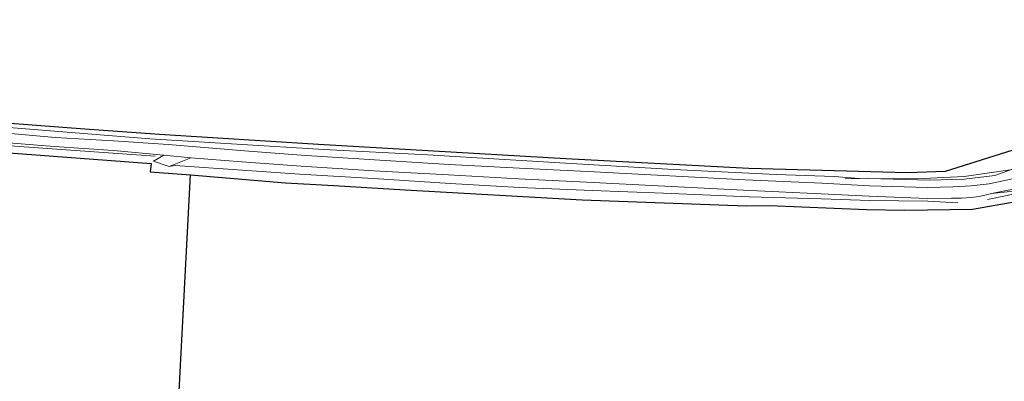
# Model space of a CAD drawing. Header units: metres. Extents: x 190798 to 192239, y 307689 to 310000.
# Tile 6 of 107: x 191315 to 191562, y 308858 to 308949. Entities that reach past the tile are written whole.
import ezdxf
from ezdxf.lldxf.tags import DXFTag

# ---------------------------------------------------------------- set-up
doc = ezdxf.new("R2010")
doc.units = ezdxf.units.M
doc.layers.add('PH-BEST-KADASTRALE-GRENS', color=150, linetype='KG-KADASTRAAL-SO')
doc.layers.add('PH-BEST-KANTVERHARDING', color=253, linetype='Continuous', lineweight=9)
doc.styles.get("Standard").update_dxf_attribs({"font": 'arial.ttf'})
tags = doc.linetypes.add('KG-KADASTRAAL-SO', pattern='A,5.5,-2,["K",Standard,S=1.8,R=0,X=0,Y=-0.9],-2,5.5,-2,[5,NLCS.SHX,S=0.75,R=0,X=0,Y=0],-2', length=19).pattern_tags.tags
tags[6] = DXFTag(74, 10)

msp = doc.modelspace()

# ---------------------------------------------------------------- linework, layer by layer
at = {"layer": 'PH-BEST-KADASTRALE-GRENS'}
msp.add_line((191340.35, 308569.28), (191358.16, 308909.92), dxfattribs=at)
at = {"layer": 'PH-BEST-KADASTRALE-GRENS', "ltscale": 0.2, "flags": 128}
for points in [[(191205.56, 308926.94), (191211.68, 308927.24), (191229.2, 308927.65), (191240.4, 308927.24), (191278.97, 308925.38), (191294.25, 308924.3), (191331.74, 308921.45), (191350.42, 308920.11), (191390.24, 308917.66), (191452.15, 308914.01), (191497.97, 308911.64), (191537.56, 308910.57), (191547.19, 308910.89), (191604.9, 308929.1), (191618.01, 308933.88), (191643.4, 308943.48), (191659.83, 308948.83)], [(191358.16, 308909.92), (191359.15, 308909.83), (191381.99, 308907.97), (191394.07, 308907.24), (191411.88, 308906.17), (191456.24, 308903.72), (191497.3, 308902.15), (191503.15, 308902.26), (191527.43, 308901.28), (191536.98, 308901.11), (191553.97, 308901.31), (191570.98, 308904.37), (191585.06, 308908.33), (191596.25, 308912.32), (191619.23, 308920.57), (191637.1, 308926.98), (191638.8, 308927.63)], [(191309.39, 308915.73), (191348.28, 308912.76), (191348.1, 308910.74), (191358.16, 308909.92)]]:
    msp.add_lwpolyline(points, dxfattribs=at)
at = {"layer": 'PH-BEST-KANTVERHARDING', "color": 8}
for p, q in [((191348.9, 308913.38), (191351.46, 308914.92)), ((191348.9, 308913.38), (191352.84, 308912.01)), ((191351.46, 308914.92), (191358.22, 308914.24)), ((191358.22, 308914.24), (191352.84, 308912.01)), ((191558.71, 308905.28), (191570.13, 308906.53))]:
    msp.add_line(p, q, dxfattribs=at)
for points in [[(191199.15, 308925.87), (191212.41, 308926.5), (191235.79, 308926.53), (191270.22, 308925.39), (191281.6, 308924.36), (191348, 308918.98), (191391.56, 308916.31), (191417.47, 308914.99), (191452.06, 308912.91), (191479.06, 308911.3), (191504.77, 308910), (191519.28, 308909.53), (191525.67, 308909.03), (191540.03, 308908.97), (191551.89, 308909.55), (191563.34, 308911.19), (191564.6, 308911.62)], [(191228.75, 308925.12), (191251.96, 308924.17), (191269.96, 308923.34), (191310.26, 308920.52), (191324.32, 308919.34), (191338.92, 308918.44), (191352.57, 308917.53), (191371.67, 308915.95), (191385.86, 308914.85), (191404.22, 308913.74), (191422.96, 308912.54), (191440.51, 308911.65), (191459.19, 308910.72), (191497.01, 308908.72), (191516.2, 308907.83), (191528.15, 308907.16), (191542.65, 308906.79), (191549.03, 308906.91)], [(191233.18, 308922.54), (191248.02, 308922.01), (191262.05, 308921.35), (191283.96, 308920.11), (191310.63, 308918.1), (191324.02, 308917.06), (191338.85, 308916.02), (191351.46, 308914.92)], [(191168.46, 308914.28), (191185.51, 308917.81), (191191.69, 308919.08), (191209.77, 308921.31), (191231.53, 308922.03), (191260.41, 308920.84), (191309.41, 308917.5), (191322.35, 308916.57), (191349.36, 308914.61)], [(191358.22, 308914.24), (191371.06, 308913.24), (191385.87, 308912.16), (191404.09, 308910.98), (191422.78, 308909.93), (191440.31, 308908.98), (191458.94, 308908.04), (191476.96, 308907.14), (191496.64, 308906.07), (191516.07, 308905.22), (191528.11, 308904.61), (191542.64, 308904.06), (191548.68, 308904.11)], [(191352.84, 308912.01), (191354.35, 308912.33), (191371.08, 308911.13), (191385.42, 308910.14), (191404.02, 308909.03), (191423.14, 308907.8), (191440.5, 308906.81), (191458.76, 308905.99), (191476.58, 308905.37), (191498.01, 308904.41), (191516.18, 308903.92), (191528.26, 308903.5), (191542.78, 308903.32), (191550.29, 308902.94)], [(191522.03, 308908.97), (191527.89, 308909), (191543.26, 308908.62), (191551.85, 308908.88), (191559.53, 308909.8), (191564.6, 308911.62)], [(191558.12, 308907.73), (191569.09, 308910.06), (191572.8, 308910.99)], [(191558.71, 308905.28), (191569.88, 308907.5), (191572.87, 308908.28)], [(191549.03, 308906.91), (191553.59, 308907.2), (191558.12, 308907.73)], [(191557.42, 308904.94), (191558.07, 308905.1), (191558.71, 308905.28)], [(191570.13, 308906.53), (191567.56, 308905.91), (191562.61, 308904.8), (191557.72, 308903.79)], [(191548.68, 308904.11), (191551.17, 308904.09), (191553.66, 308904.28)], [(191553.66, 308904.28), (191555.55, 308904.55), (191557.42, 308904.94)]]:
    msp.add_lwpolyline(points, dxfattribs=at)

doc.saveas('drawing.dxf')
